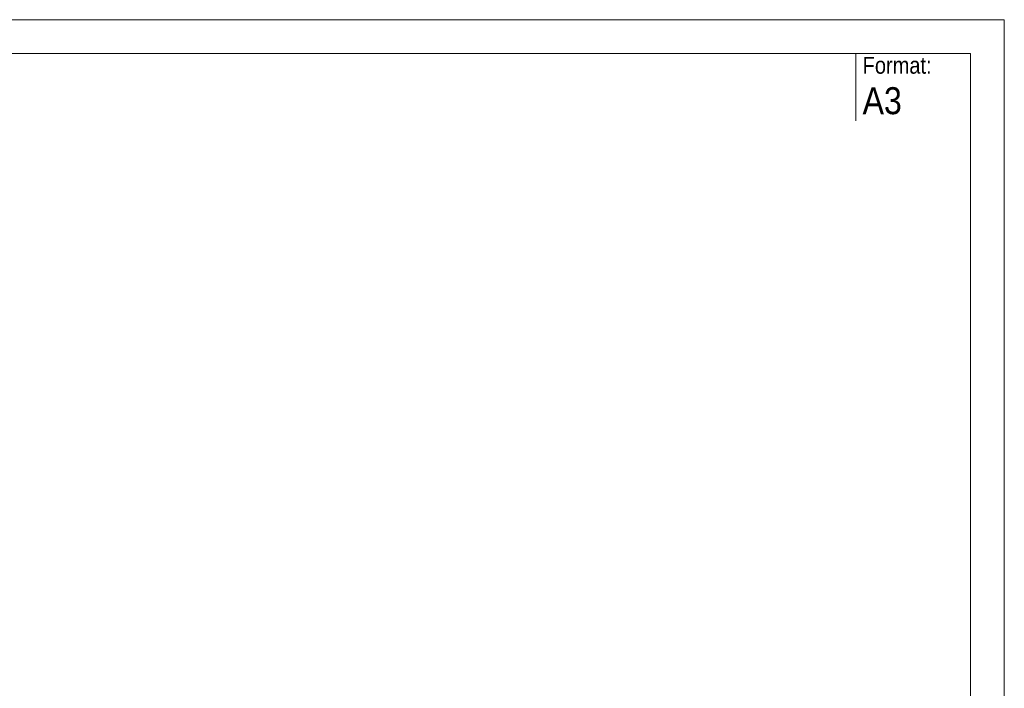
# Model space of a CAD drawing. Header units: millimetres. Extents: x -260 to 160, y -50 to 247.
# Tile 74 of 74: x 14 to 160, y 148 to 247. Entities that reach past the tile are written whole.
import ezdxf

# ---------------------------------------------------------------- set-up
doc = ezdxf.new("R2010")
doc.units = ezdxf.units.MM
doc.linetypes.add('XKITLINE00', pattern=[0])
doc.layers.add('Arkusz rysunku', color=3, linetype='Continuous', lineweight=0)
doc.layers.add('Inny typ obiektu', color=7, linetype='Continuous', lineweight=0)
doc.styles.add('ARIAL', font='ARIAL.TTF')

msp = doc.modelspace()

# ---------------------------------------------------------------- linework, layer by layer
at = {"layer": 'Arkusz rysunku', "linetype": 'XKITLINE00', "lineweight": 0}
for p, q in [((159.77, 246.8), (-260.23, 246.8)), ((159.77, 246.8), (154.77, 246.8)), ((159.77, -50.2), (159.77, 246.8)), ((154.77, 241.8), (-255.23, 241.8)), ((154.77, -45.2), (154.77, 241.8))]:
    msp.add_line(p, q, dxfattribs=at)
at = {"layer": 'Inny typ obiektu', "linetype": 'XKITLINE00', "lineweight": 0}
msp.add_line((137.77, 241.8), (137.77, 231.8), dxfattribs=at)

# ---------------------------------------------------------------- texts
at = {"layer": 'Inny typ obiektu', "style": 'ARIAL', "width": 0.85}
for s, height, p in [('Format:', 2.5, (138.77, 238.8)), ('A3', 4, (138.77, 232.8))]:
    msp.add_text(s, height=height, dxfattribs=at).set_placement(p)

doc.saveas('drawing.dxf')
